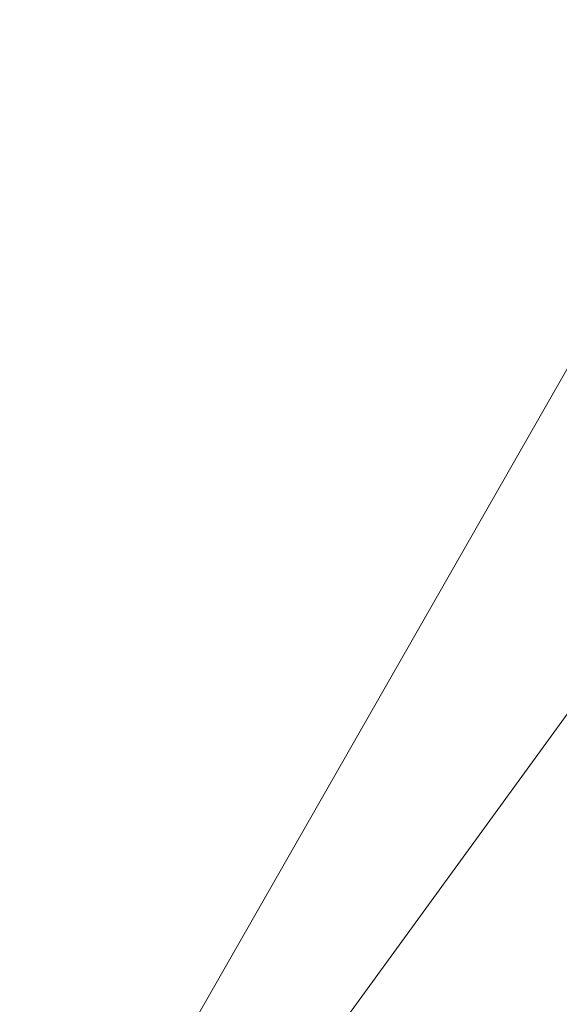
# Model space of a CAD drawing. Header units: inches. Extents: x 361 to 802, y -362 to 528.
# Tile 23 of 256: x 474 to 490, y -197 to -169. Entities that reach past the tile are written whole.
import ezdxf

# ---------------------------------------------------------------- set-up
doc = ezdxf.new("R2010")
doc.units = ezdxf.units.IN
doc.header["$MEASUREMENT"] = 0
doc.layers.add('S-STRS', color=31, linetype='Continuous', lineweight=9)

# ---------------------------------------------------------------- blocks, each defined once
blk = doc.blocks.new('ST-VDC-01_ARCH_REF_v001_rvt_rvt-1-3D - Electrical Coordination')
at = {"layer": 'S-STRS', "color": 251}
mesh = blk.add_polyface(dxfattribs=at)
corners = [(507.604, -147.501, 164.645), (519.604, -147.501, 164.645), (519.604, -135.538, 164.645), (563.604, -135.538, 164.645), (563.604, -224.501, 164.645), (463.604, -224.501, 164.645), (463.604, -124.501, 164.645), (463.604, -123.211, 164.645), (507.604, -123.211, 164.645), (507.604, -124.501, 164.645)]
mesh.append_faces([[corners[k] for k in face] for face in [(0, 5, 6, 9)]], dxfattribs={"vtx0": -1, "vtx2": -1, "color": 251})
mesh.append_faces([[corners[k] for k in face] for face in [(0, 1, 4, 5)]], dxfattribs={"vtx1": -1, "vtx3": -1, "color": 251})
mesh.append_faces([[corners[k] for k in face] for face in [(6, 7, 8, 9), (1, 2, 3, 4)]], dxfattribs={"vtx3": -1, "color": 251})
mesh = blk.add_polyface(dxfattribs=at)
corners = [(519.604, -135.501, 164.895), (519.604, -147.501, 164.895), (507.604, -147.501, 164.895), (507.604, -124.501, 164.895), (507.604, -123.248, 164.895), (463.604, -123.248, 164.895), (463.604, -124.501, 164.895), (463.604, -224.501, 164.895), (563.604, -224.501, 164.895), (563.604, -135.501, 164.895)]
mesh.append_faces([[corners[k] for k in face] for face in [(7, 1, 2)]], dxfattribs={"vtx0": -1, "vtx2": -1, "color": 251})
mesh.append_faces([[corners[k] for k in face] for face in [(1, 7, 8, 9)]], dxfattribs={"vtx0": -1, "vtx3": -1, "color": 251})
mesh.append_faces([[corners[k] for k in face] for face in [(6, 7, 2, 3)]], dxfattribs={"vtx1": -1, "vtx3": -1, "color": 251})
mesh.append_faces([[corners[k] for k in face] for face in [(9, 0, 1), (4, 5, 6, 3)]], dxfattribs={"vtx2": -1, "color": 251})

msp = doc.modelspace()

# ---------------------------------------------------------------- block references
at = {"color": 251, "lineweight": 9}
msp.add_blockref('ST-VDC-01_ARCH_REF_v001_rvt_rvt-1-3D - Electrical Coordination', (0, 0), dxfattribs=at)

doc.saveas('drawing.dxf')
